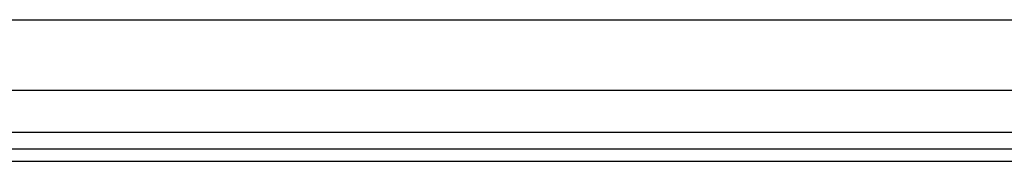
# Model space of a CAD drawing. Header units: inches. Extents: x 8 to 147, y 12 to 95.
# Tile 14 of 82: x 32.29 to 39.34, y 30.75 to 31.76. Entities that reach past the tile are written whole.
import ezdxf

# ---------------------------------------------------------------- set-up
doc = ezdxf.new("R2010")
doc.units = ezdxf.units.IN
doc.header["$LTSCALE"] = 9.374161
doc.header["$MEASUREMENT"] = 0
doc.layers.add('Visible Edges(ANSI)', color=7, linetype='Continuous', lineweight=25)
doc.layers.add('Visible Tangent Edges(ANSI)', color=7, linetype='Continuous', lineweight=25)

msp = doc.modelspace()

# ---------------------------------------------------------------- linework, layer by layer
at = {"layer": 'Visible Edges(ANSI)'}
for p, q in [((8.96, 31.7605), (45.2071, 31.7605)), ((45.2071, 31.2534), (8.96, 31.2534)), ((46.1551, 30.8339), (8.0382, 30.8339)), ((8.0382, 30.7464), (46.1551, 30.7464))]:
    msp.add_line(p, q, dxfattribs=at)
at = {"layer": 'Visible Tangent Edges(ANSI)'}
msp.add_line((46.1551, 30.9537), (8.0382, 30.9537), dxfattribs=at)

doc.saveas('drawing.dxf')
